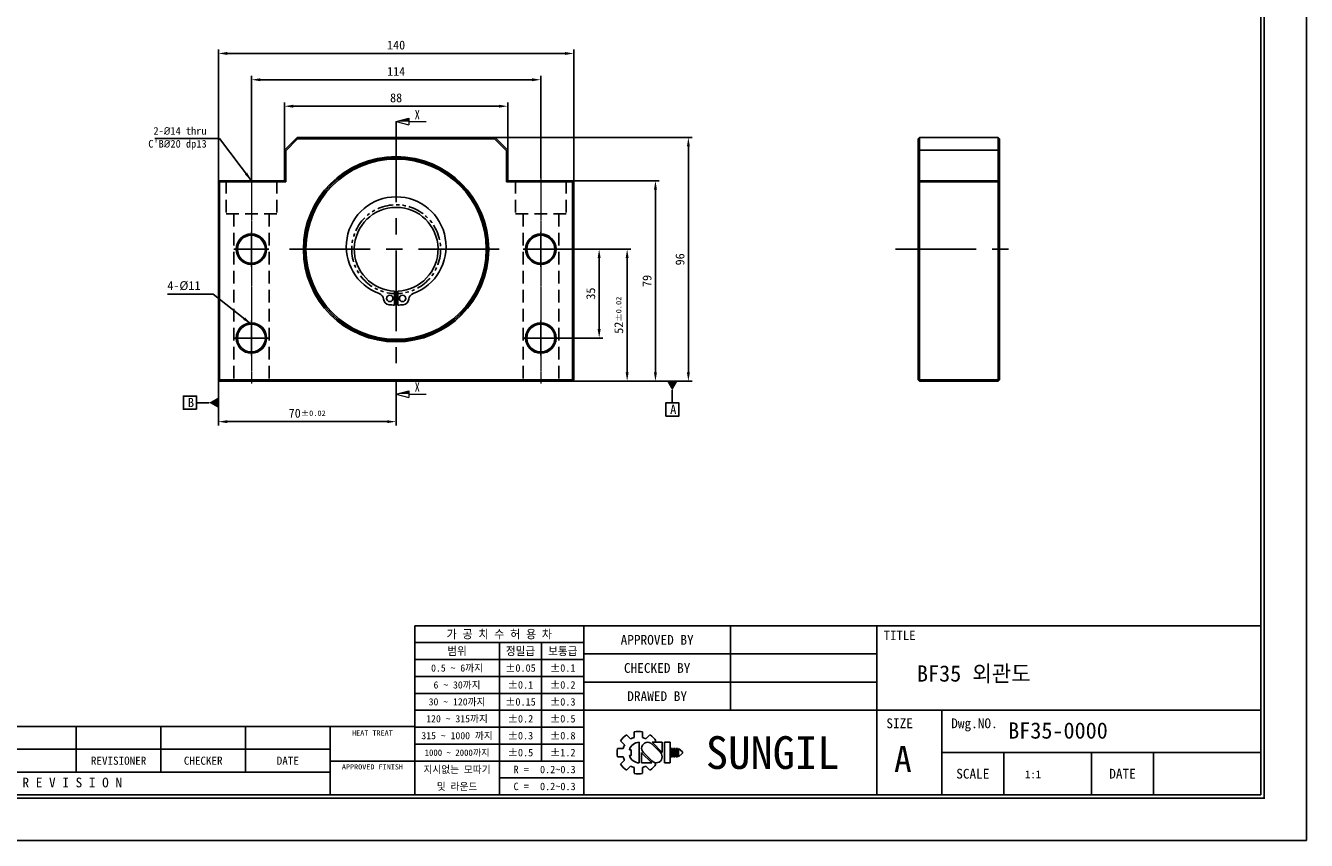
# Model space of a CAD drawing. Header units: millimetres. Extents: x 0 to 761, y 0 to 538.
# Tile 2 of 3: x 257 to 761, y 0 to 321. Entities that reach past the tile are written whole.
import ezdxf
from ezdxf.enums import TextEntityAlignment as Align

# ---------------------------------------------------------------- set-up
doc = ezdxf.new("R2010")
doc.units = ezdxf.units.MM
for name, pattern in [('CENTER', [50.8, 31.75, -6.35, 6.35, -6.35]), ('CENTER2', [1.125, 0.75, -0.125, 0.125, -0.125]), ('DASHED', [0.75, 0.5, -0.25]), ('PHANTOM', [2.5, 1.25, -0.25, 0.25, -0.25, 0.25, -0.25])]:
    doc.linetypes.add(name, pattern=pattern)
doc.layers.get('0').update_dxf_attribs({"linetype": 'CONTINUOUS'})
doc.layers.get('DEFPOINTS').update_dxf_attribs({"linetype": 'CONTINUOUS'})
for name, color, linetype in [('center', 1, 'CENTER'), ('hidden', 2, 'DASHED'), ('L1', 7, 'CONTINUOUS'), ('OUTLINE', 7, 'CONTINUOUS'), ('phantom', 6, 'PHANTOM')]:
    doc.layers.add(name, color=color, linetype=linetype)
doc.dimstyles.get("Standard").update_dxf_attribs({"dimtxt": 3.5, "dimasz": 3.5, "dimexe": 1.5, "dimexo": 0, "dimgap": 1.5, "dimtad": 1, "dimdec": 3, "dimzin": 11, "dimdsep": 46, "dimtxsty": 'Standard', "dimcen": 0, "dimclrd": 5, "dimclre": 5, "dimclrt": 3, "dimadec": 0, "dimazin": 0, "dimtfac": 0.6, "dimtdec": 3, "dimtmove": 0, "dimatfit": 3, "dimfxl": 0, "dimtolj": 1, "dimtzin": 11, "dimarcsym": 0})

# ---------------------------------------------------------------- blocks, each defined once
blk = doc.blocks.new('표제란')
at = {"layer": 'L1', "color": 0}
for p, q in [((297, 0), (297, 210)), ((0, 0), (297, 0))]:
    blk.add_line(p, q, dxfattribs=at)
at = {"layer": 'L1'}
for p, q in [((290, 33), (160, 33)), ((160, 33), (160, 7)), ((186, 33), (186, 7)), ((208.5, 33), (208.5, 20)), ((231, 33), (231, 7)), ((186, 30.4), (160, 30.4)), ((173, 30.4), (173, 7)), ((179.5, 30.4), (179.5, 12.2)), ((186, 27.8), (160, 27.8)), ((231, 28.67), (186, 28.67)), ((186, 25.2), (160, 25.2)), ((231, 24.33), (186, 24.33)), ((186, 22.6), (160, 22.6)), ((186, 20), (160, 20)), ((290, 20), (186, 20)), ((241, 20), (241, 7)), ((160, 17.5), (62, 17.5)), ((108, 17.5), (108, 10.5)), ((121, 17.5), (121, 10.5)), ((134, 17.5), (134, 10.5)), ((147, 17.5), (147, 7)), ((186, 17.4), (160, 17.4)), ((192.55, 16.22), (193.17, 15.6)), ((193.7, 16.69), (193.7, 15.81)), ((195, 16.69), (195, 15.81)), ((195.52, 15.6), (196.14, 16.22)), ((147, 14), (62, 14)), ((186, 14.8), (160, 14.8)), ((191.15, 14.15), (192.03, 14.15)), ((191.15, 14.15), (192.03, 14.15)), ((191.63, 15.3), (192.25, 14.68)), ((192.98, 13.93), (193.28, 13.93)), ((193.28, 13.93), (193.28, 13.07)), ((194.5, 15.08), (194.5, 11.92)), ((197.74, 13.5), (196.41, 14.83)), ((198.02, 13.53), (196.47, 15.08)), ((196.47, 15.08), (198.02, 15.08)), ((196.84, 15.08), (197.06, 15.3)), ((198.02, 15.08), (198.02, 13.5)), ((198.39, 15.08), (198.39, 11.92)), ((198.39, 15.08), (199.26, 15.08)), ((199.26, 15.08), (199.26, 11.92)), ((199.41, 14.15), (199.41, 12.85)), ((199.41, 14.15), (199.62, 14.15)), ((199.62, 14.15), (199.62, 12.85)), ((199.78, 14.15), (199.78, 12.85)), ((199.78, 14.15), (199.99, 14.15)), ((199.99, 14.15), (199.99, 12.85)), ((200.14, 14.15), (200.14, 12.85)), ((200.14, 14.15), (200.36, 14.15)), ((200.36, 14.15), (200.36, 12.85)), ((200.51, 14.15), (200.51, 12.85)), ((200.51, 14.15), (201.16, 13.61)), ((147, 12.2), (160, 12.2)), ((186, 12.2), (160, 12.2)), ((191.15, 12.85), (192.03, 12.85)), ((191.63, 11.7), (192.25, 12.32)), ((192.98, 13.07), (193.28, 13.07)), ((194.86, 13.5), (194.86, 11.92)), ((194.86, 13.47), (196.42, 11.92)), ((194.86, 11.92), (196.42, 11.92)), ((195.14, 13.5), (196.47, 12.17)), ((196.79, 11.98), (197.06, 11.7)), ((198.39, 11.92), (199.26, 11.92)), ((199.41, 12.85), (199.62, 12.85)), ((199.78, 12.85), (199.99, 12.85)), ((200.14, 12.85), (200.36, 12.85)), ((201.16, 13.39), (200.51, 12.85)), ((201.16, 13.61), (201.16, 13.5)), ((201.16, 13.61), (201.16, 13.39)), ((201.16, 13.5), (201.16, 13.39)), ((290, 13.5), (241, 13.5)), ((250.5, 13.5), (250.5, 7)), ((264, 13.5), (264, 7)), ((273.5, 13.5), (273.5, 7)), ((147, 10.5), (62, 10.5)), ((192.55, 10.78), (193.17, 11.4)), ((193.7, 11.19), (193.7, 10.31)), ((195, 11.19), (195, 10.31)), ((195.52, 11.4), (196.14, 10.78)), ((186, 9.6), (173, 9.6))]:
    blk.add_line(p, q, dxfattribs=at)
at = {"layer": 'L1', "const_width": 0.25}
blk.add_lwpolyline([(290.5, 6.5), (290.5, 203.5), (10, 203.5), (10, 6.5)], close=True, dxfattribs=at)
at = {"layer": 'L1'}
blk.add_lwpolyline([(290, 7), (290, 203), (10.5, 203), (10.5, 7)], close=True, dxfattribs=at)
for centre, radius, start, end in [((194.35, 13.5), 3.26, 123.4943, 146.5057), ((194.35, 13.5), 2.4, 105.6872, 119.3128), ((194.35, 13.5), 3.26, 78.4943, 101.5057), ((194.35, 13.5), 2.4, 60.6872, 74.3128), ((194.35, 13.5), 3.26, 33.4943, 56.5057), ((194.35, 13.5), 3.26, 168.4943, 191.5057), ((194.35, 13.5), 2.4, 150.6872, 164.3128), ((194.5, 13.5), 1.58, 90, 164.0671), ((195.78, 14.16), 0.919, 43.2202, 225.8282), ((194.35, 13.5), 2.4, 195.6872, 209.3128), ((194.5, 13.5), 1.58, 195.9329, 270), ((197.1, 12.84), 0.919, 223.2202, 45.8282), ((194.35, 13.5), 3.26, 213.4943, 236.5057), ((194.35, 13.5), 2.4, 240.6872, 254.3128), ((194.35, 13.5), 3.26, 258.4943, 281.5057), ((194.35, 13.5), 2.4, 285.6872, 299.3128), ((194.35, 13.5), 3.26, 303.4943, 326.5057)]:
    blk.add_arc(centre, radius, start, end, dxfattribs=at)
for p in [(208.5, 28.67), (208.5, 24.33)]:
    blk.add_point(p, dxfattribs=at)
for s, height, p in [('가 공 치 수 허 용 차', 1.3, (173, 31.7)), ('APPROVED BY', 1.5, (197.25, 30.83)), ('TITLE', 1.444, (234.5, 31.5)), ('범위', 1.25, (166.5, 29.1)), ('정밀급', 1.25, (176.25, 29.1)), ('보통급', 1.25, (182.75, 29.1)), ('0.5 ~ 6까지', 1.1, (166.5, 26.5)), ('%%P0.05', 1.15, (176.25, 26.5)), ('%%P0.1', 1.15, (182.75, 26.5)), ('CHECKED BY', 1.5, (197.25, 26.5)), ('6 ~ 30까지', 1.1, (166.5, 23.9)), ('%%P0.1', 1.15, (176.25, 23.9)), ('%%P0.2', 1.15, (182.75, 23.9)), ('30 ~ 120까지', 1.1, (166.5, 21.3)), ('%%P0.15', 1.15, (176.25, 21.3)), ('%%P0.3', 1.15, (182.75, 21.3)), ('DRAWED BY', 1.5, (197.25, 22.17)), ('120 ~ 315까지', 1.1, (166.5, 18.7)), ('%%P0.2', 1.15, (176.25, 18.7)), ('%%P0.5', 1.15, (182.75, 18.7)), ('SIZE', 1.5, (234.5, 18)), ('Dwg.NO.', 1.5, (246, 18)), ('HEAT TREAT', 0.8, (153.5, 16.5)), ('315 ~ 1000 까지', 1.1, (166.5, 16.1)), ('%%P0.3', 1.15, (176.25, 16.1)), ('%%P0.8', 1.15, (182.75, 16.1)), ('SUNGIL', 5.032, (215, 13.5)), ('1000 ~ 2000까지', 0.99, (166.5, 13.49)), ('%%P0.5', 1.15, (176.25, 13.5)), ('%%P1.2', 1.15, (182.75, 13.5)), ('A', 4, (235, 12.5)), ('REVISIONER', 1.25, (114.5, 12.25)), ('CHECKER', 1.25, (127.5, 12.25)), ('DATE', 1.25, (140.5, 12.25)), ('APPROVED FINISH', 0.8, (153.5, 11.3)), ('지시없는 모따기', 1.1, (166.5, 10.9)), ('R = ', 1.15, (176.75, 10.9)), ('SCALE', 1.5, (245.75, 10.25)), ('DATE', 1.5, (268.75, 10.25)), ('R E V I S I O N', 1.5, (107.38, 8.9)), ('및 라운드', 1.1, (166.5, 8.3)), ('C = ', 1.15, (176.75, 8.3))]:
    blk.add_text(s, height=height, dxfattribs=at).set_placement(p, align=Align.MIDDLE_CENTER)
for tag, p in [('필렛', (179.25, 10.9)), ('모따기', (179.25, 8.3))]:
    blk.add_attdef(tag, text='', height=1.15, dxfattribs=at).set_placement(p, align=Align.MIDDLE_LEFT)
at = {"layer": 'OUTLINE', "ltscale": 0.5}
for tag, p, height in [('TITLE', (237.17, 24.41), 2.5), ('도번', (251.18, 15.64), 2.5), ('SCALE', (253.78, 9.55), 1.2), ('DATE', (277.02, 9.51), 1.2)]:
    blk.add_attdef(tag, p, '', height=height, dxfattribs=at)
blk = doc.blocks.new('*D30')
at = {"layer": 'DEFPOINTS', "color": 0}
for p in [(446.81, 289.28), (358.81, 271.94), (446.81, 271.94)]:
    blk.add_point(p, dxfattribs=at)
at = {"layer": 'OUTLINE', "color": 5, "lineweight": -2}
for p, q in [((358.81, 271.94), (358.81, 290.78)), ((362.31, 289.28), (443.31, 289.28)), ((446.81, 271.94), (446.81, 290.78))]:
    blk.add_line(p, q, dxfattribs=at)
at = {"layer": 'OUTLINE', "color": 5}
for points in [[(362.31, 289.86), (362.31, 288.7), (358.81, 289.28)], [(443.31, 289.86), (443.31, 288.7), (446.81, 289.28)]]:
    blk.add_solid(points, dxfattribs=at)
at = {"layer": 'OUTLINE', "color": 3, "insert": (402.81, 292.57), "char_height": 3.5, "attachment_point": 5}
blk.add_mtext('\\A1;88', dxfattribs=at)
blk = doc.blocks.new('*D31')
at = {"layer": 'DEFPOINTS', "color": 0}
for p in [(459.83, 299.71), (345.83, 260.94), (459.83, 260.94)]:
    blk.add_point(p, dxfattribs=at)
at = {"layer": 'OUTLINE', "color": 5, "lineweight": -2}
for p, q in [((345.83, 260.94), (345.83, 301.21)), ((349.33, 299.71), (456.33, 299.71)), ((459.83, 260.94), (459.83, 301.21))]:
    blk.add_line(p, q, dxfattribs=at)
at = {"layer": 'OUTLINE', "color": 5}
for points in [[(349.33, 300.3), (349.33, 299.13), (345.83, 299.71)], [(456.33, 300.3), (456.33, 299.13), (459.83, 299.71)]]:
    blk.add_solid(points, dxfattribs=at)
at = {"layer": 'OUTLINE', "color": 3, "insert": (402.83, 303.01), "char_height": 3.5, "attachment_point": 5}
blk.add_mtext('\\A1;114', dxfattribs=at)
blk = doc.blocks.new('*D32')
at = {"layer": 'DEFPOINTS', "color": 0}
for p in [(472.81, 310.07), (332.81, 259.44), (472.81, 259.44)]:
    blk.add_point(p, dxfattribs=at)
at = {"layer": 'OUTLINE', "color": 5, "lineweight": -2}
for p, q in [((332.81, 259.44), (332.81, 311.57)), ((336.31, 310.07), (469.31, 310.07)), ((472.81, 259.44), (472.81, 311.57))]:
    blk.add_line(p, q, dxfattribs=at)
at = {"layer": 'OUTLINE', "color": 5}
for points in [[(336.31, 310.65), (336.31, 309.48), (332.81, 310.07)], [(469.31, 310.65), (469.31, 309.48), (472.81, 310.07)]]:
    blk.add_solid(points, dxfattribs=at)
at = {"layer": 'OUTLINE', "color": 3, "insert": (402.81, 313.36), "char_height": 3.5, "attachment_point": 5}
blk.add_mtext('\\A1;140', dxfattribs=at)
blk = doc.blocks.new('*D33')
at = {"layer": 'DEFPOINTS', "color": 0}
for p in [(466.71, 232.94), (466.71, 197.94), (482.78, 197.94)]:
    blk.add_point(p, dxfattribs=at)
at = {"layer": 'OUTLINE', "color": 5, "lineweight": -2}
for p, q in [((466.71, 232.94), (484.28, 232.94)), ((482.78, 229.44), (482.78, 201.44)), ((466.71, 197.94), (484.28, 197.94))]:
    blk.add_line(p, q, dxfattribs=at)
at = {"layer": 'OUTLINE', "color": 5}
for points in [[(482.19, 229.44), (483.36, 229.44), (482.78, 232.94)], [(482.19, 201.44), (483.36, 201.44), (482.78, 197.94)]]:
    blk.add_solid(points, dxfattribs=at)
at = {"layer": 'OUTLINE', "color": 3, "insert": (479.48, 215.44), "char_height": 3.5, "attachment_point": 5, "rotation": 90}
blk.add_mtext('\\A1;35', dxfattribs=at)
blk = doc.blocks.new('*D34')
at = {"layer": 'DEFPOINTS', "color": 0}
for p in [(466.71, 232.94), (470.83, 180.94), (493.8, 180.94)]:
    blk.add_point(p, dxfattribs=at)
at = {"layer": 'OUTLINE', "color": 5, "lineweight": -2}
for p, q in [((466.71, 232.94), (495.3, 232.94)), ((493.8, 229.44), (493.8, 184.44)), ((470.83, 180.94), (495.3, 180.94))]:
    blk.add_line(p, q, dxfattribs=at)
at = {"layer": 'OUTLINE', "color": 5}
for points in [[(493.22, 229.44), (494.39, 229.44), (493.8, 232.94)], [(493.22, 184.44), (494.39, 184.44), (493.8, 180.94)]]:
    blk.add_solid(points, dxfattribs=at)
at = {"layer": 'OUTLINE', "color": 3, "insert": (490.51, 206.94), "char_height": 3.5, "attachment_point": 5, "rotation": 90}
blk.add_mtext('\\A1;52{\\H2.100000;±0.02}', dxfattribs=at)
blk = doc.blocks.new('*D35')
at = {"layer": 'DEFPOINTS', "color": 0}
for p in [(472.31, 259.94), (504.95, 259.94), (470.83, 180.94)]:
    blk.add_point(p, dxfattribs=at)
at = {"layer": 'OUTLINE', "color": 5, "lineweight": -2}
for p, q in [((472.31, 259.94), (506.45, 259.94)), ((504.95, 184.44), (504.95, 256.44)), ((470.83, 180.94), (506.45, 180.94))]:
    blk.add_line(p, q, dxfattribs=at)
at = {"layer": 'OUTLINE', "color": 5}
for points in [[(504.36, 256.44), (505.53, 256.44), (504.95, 259.94)], [(504.36, 184.44), (505.53, 184.44), (504.95, 180.94)]]:
    blk.add_solid(points, dxfattribs=at)
at = {"layer": 'OUTLINE', "color": 3, "insert": (501.65, 220.44), "char_height": 3.5, "attachment_point": 5, "rotation": 90}
blk.add_mtext('\\A1;79', dxfattribs=at)
blk = doc.blocks.new('*D36')
at = {"layer": 'DEFPOINTS', "color": 0}
for p in [(441.81, 276.94), (517.92, 276.94), (472.31, 180.94)]:
    blk.add_point(p, dxfattribs=at)
at = {"layer": 'OUTLINE', "color": 5, "lineweight": -2}
for p, q in [((441.81, 276.94), (519.42, 276.94)), ((517.92, 184.44), (517.92, 273.44)), ((472.31, 180.94), (519.42, 180.94))]:
    blk.add_line(p, q, dxfattribs=at)
at = {"layer": 'OUTLINE', "color": 5}
for points in [[(517.34, 273.44), (518.51, 273.44), (517.92, 276.94)], [(517.34, 184.44), (518.51, 184.44), (517.92, 180.94)]]:
    blk.add_solid(points, dxfattribs=at)
at = {"layer": 'OUTLINE', "color": 3, "insert": (514.63, 228.94), "char_height": 3.5, "attachment_point": 5, "rotation": 90}
blk.add_mtext('\\A1;96', dxfattribs=at)
blk = doc.blocks.new('*D37')
at = {"layer": 'DEFPOINTS', "color": 0}
for p in [(332.81, 181.44), (402.81, 175.87), (332.81, 164.99)]:
    blk.add_point(p, dxfattribs=at)
at = {"layer": 'OUTLINE', "color": 5, "lineweight": -2}
for p, q in [((332.81, 181.44), (332.81, 163.49)), ((402.81, 175.87), (402.81, 163.49)), ((399.31, 164.99), (336.31, 164.99))]:
    blk.add_line(p, q, dxfattribs=at)
at = {"layer": 'OUTLINE', "color": 5}
for points in [[(336.31, 165.57), (336.31, 164.41), (332.81, 164.99)], [(399.31, 165.57), (399.31, 164.41), (402.81, 164.99)]]:
    blk.add_solid(points, dxfattribs=at)
at = {"layer": 'OUTLINE', "color": 3, "insert": (367.81, 168.29), "char_height": 3.5, "attachment_point": 5}
blk.add_mtext('\\A1;70{\\H2.100000;±0.02}', dxfattribs=at)
blk = doc.blocks.new('_DatumFilled')
at = {"color": 0, "linetype": 'ByBlock'}
blk.add_solid([(0, 0.58), (-1, 0), (0, -0.58)], dxfattribs=at)

msp = doc.modelspace()

# ---------------------------------------------------------------- linework, layer by layer
at = {"layer": 'center'}
for p, q in [((402.8123, 283.2223), (402.8123, 175.8672)), ((345.8123, 239.8386), (345.8123, 226.0386)), ((459.8123, 239.8386), (459.8123, 226.0386)), ((338.9123, 232.9386), (352.7123, 232.9386)), ((360.8373, 232.9386), (444.7873, 232.9386)), ((452.9123, 232.9386), (466.7123, 232.9386)), ((599.4953, 232.9386), (647.709, 232.9386)), ((345.8123, 204.8386), (345.8123, 191.0386)), ((459.8123, 204.8386), (459.8123, 191.0386)), ((338.9123, 197.9386), (352.7123, 197.9386)), ((452.9123, 197.9386), (466.7123, 197.9386))]:
    msp.add_line(p, q, dxfattribs=at)
at = {"layer": 'center', "color": 1, "linetype": 'CENTER2', "lineweight": 9}
for p, q in [((345.8324, 260.9386), (345.8324, 179.9386)), ((459.8324, 260.9386), (459.8324, 179.9386))]:
    msp.add_line(p, q, dxfattribs=at)
at = {"layer": 'hidden', "ltscale": 10}
for p, q in [((335.8324, 259.9386), (335.8324, 246.9386)), ((355.8324, 259.9386), (355.8324, 246.9386)), ((449.8324, 259.9386), (449.8324, 246.9386)), ((469.8324, 259.9386), (469.8324, 246.9386)), ((355.8324, 246.9386), (335.8324, 246.9386)), ((338.8324, 246.9386), (338.8324, 180.9386)), ((352.8324, 246.9386), (352.8324, 180.9386)), ((449.8324, 246.9386), (469.8324, 246.9386)), ((452.8324, 246.9386), (452.8324, 180.9386)), ((466.8324, 246.9386), (466.8324, 180.9386))]:
    msp.add_line(p, q, dxfattribs=at)
at = {"layer": 'OUTLINE', "lineweight": 9}
for p, q in [((402.8123, 283.2223), (407.7544, 284.5465)), ((402.8123, 283.2223), (407.7544, 281.8981)), ((407.7544, 284.5465), (407.7544, 281.8981)), ((407.7544, 283.2223), (414.5991, 283.2223)), ((402.8123, 175.8672), (407.7544, 177.1914)), ((407.7544, 177.1914), (407.7544, 174.5429)), ((402.8123, 175.8672), (407.7544, 174.5429)), ((407.7544, 175.8672), (414.5991, 175.8672))]:
    msp.add_line(p, q, dxfattribs=at)
at = {"layer": 'OUTLINE'}
for p, q in [((358.8123, 271.9386), (363.8123, 276.9386)), ((364.0194, 276.4386), (359.3123, 271.7315)), ((364.0194, 276.4386), (363.8123, 276.9386)), ((363.8123, 276.9386), (441.8123, 276.9386)), ((441.6052, 276.4386), (364.0194, 276.4386)), ((441.6052, 276.4386), (441.8123, 276.9386)), ((446.3123, 271.7315), (441.6052, 276.4386)), ((441.8123, 276.9386), (446.8123, 271.9386)), ((608.3962, 276.4386), (608.8962, 276.9386)), ((608.3962, 271.7315), (608.3962, 276.4386)), ((608.8962, 276.9386), (608.8962, 271.9386)), ((608.8962, 276.9386), (639.8962, 276.9386)), ((639.8962, 271.9386), (639.8962, 276.9386)), ((639.8962, 276.9386), (640.3962, 276.4386)), ((640.3962, 276.4386), (640.3962, 271.7315)), ((358.8123, 259.9386), (358.8123, 271.9386)), ((359.3123, 271.7315), (358.8123, 271.9386)), ((359.3123, 271.7315), (359.3123, 259.4386)), ((446.8123, 271.9386), (446.3123, 271.7315)), ((446.3123, 259.4386), (446.3123, 271.7315)), ((446.8123, 271.9386), (446.8123, 259.9386)), ((608.8962, 271.9386), (608.3962, 271.7315)), ((608.3962, 259.4386), (608.3962, 271.7315)), ((639.8962, 271.9386), (608.8962, 271.9386)), ((608.8962, 271.9386), (608.8962, 259.9386)), ((639.8962, 271.9386), (640.3962, 271.7315)), ((639.8962, 259.9386), (639.8962, 271.9386)), ((640.3962, 271.7315), (640.3962, 259.4386)), ((332.8123, 259.4386), (333.3123, 259.9386)), ((332.8123, 181.4386), (332.8123, 259.4386)), ((332.8123, 259.4386), (333.3123, 259.4386)), ((333.3123, 259.4386), (333.3123, 259.9386)), ((333.3123, 259.9386), (358.8123, 259.9386)), ((333.3123, 259.4386), (333.3123, 181.4386)), ((359.3123, 259.4386), (333.3123, 259.4386)), ((359.3123, 259.4386), (358.8123, 259.9386)), ((446.8123, 259.9386), (446.3123, 259.4386)), ((472.3123, 259.4386), (446.3123, 259.4386)), ((446.8123, 259.9386), (472.3123, 259.9386)), ((472.3123, 259.9386), (472.8123, 259.4386)), ((472.3123, 259.9386), (472.3123, 259.4386)), ((472.3123, 181.4386), (472.3123, 259.4386)), ((472.3123, 259.4386), (472.8123, 259.4386)), ((472.8123, 259.4386), (472.8123, 181.4386)), ((608.8962, 259.9386), (608.3962, 259.4386)), ((608.3962, 181.4386), (608.3962, 259.4386)), ((608.3962, 259.4386), (608.8962, 259.4386)), ((608.8962, 259.9386), (639.8962, 259.9386)), ((608.8962, 259.9386), (608.8962, 259.4386)), ((608.8962, 259.4386), (608.8962, 181.4386)), ((639.8962, 259.4386), (608.8962, 259.4386)), ((639.8962, 259.9386), (639.8962, 259.4386)), ((639.8962, 259.9386), (640.3962, 259.4386)), ((639.8962, 181.4386), (639.8962, 259.4386)), ((639.8962, 259.4386), (640.3962, 259.4386)), ((640.3962, 259.4386), (640.3962, 181.4386)), ((402.2075, 216.4505), (402.2075, 210.9004)), ((403.4575, 216.4505), (403.4575, 210.9004)), ((332.8123, 181.4386), (333.3123, 181.4386)), ((333.3123, 180.9386), (332.8123, 181.4386)), ((333.3123, 181.4386), (472.3123, 181.4386)), ((333.3123, 180.9386), (333.3123, 181.4386)), ((472.3123, 180.9386), (333.3123, 180.9386)), ((472.3123, 180.9386), (472.3123, 181.4386)), ((472.8123, 181.4386), (472.3123, 180.9386)), ((472.3123, 181.4386), (472.8123, 181.4386)), ((608.8962, 180.9386), (608.3962, 181.4386)), ((608.3962, 181.4386), (608.8962, 181.4386)), ((608.8962, 181.4386), (639.8962, 181.4386)), ((608.8962, 181.4386), (608.8962, 180.9386)), ((639.8962, 180.9386), (608.8962, 180.9386)), ((639.8962, 181.4386), (640.3962, 181.4386)), ((639.8962, 181.4386), (639.8962, 180.9386)), ((640.3962, 181.4386), (639.8962, 180.9386))]:
    msp.add_line(p, q, dxfattribs=at)
at = {"layer": 'OUTLINE', "color": 5, "ltscale": 0.5}
for points in [[(511.5758, 177.3386), (511.5758, 172.3494)], [(329.2123, 172.4651), (324.2231, 172.4651)]]:
    msp.add_lwpolyline(points, dxfattribs=at)
for points in [[(324.2231, 169.8731), (319.0391, 169.8731), (319.0391, 175.0571), (324.2231, 175.0571)], [(508.9838, 167.1654), (514.1678, 167.1654), (514.1678, 172.3494), (508.9838, 172.3494)]]:
    msp.add_lwpolyline(points, close=True, dxfattribs=at)
at = {"layer": 'OUTLINE'}
for centre, radius in [((402.8123, 232.9386), 36.5), ((402.8123, 232.9386), 36), ((402.8123, 232.9386), 35.5), ((345.8123, 232.9386), 6), ((345.8123, 232.9386), 5.5), ((459.8123, 232.9386), 6), ((459.8123, 232.9386), 5.5), ((400.3325, 213.552), 1.25), ((405.3325, 213.552), 1.25), ((345.8123, 197.9386), 6), ((345.8123, 197.9386), 5.5), ((459.8123, 197.9386), 6), ((459.8123, 197.9386), 5.5)]:
    msp.add_circle(centre, radius, dxfattribs=at)
for centre, radius, start, end in [((402.8324, 233.9386), 19.65, 289.732698, 250.267392), ((402.8324, 232.9386), 16.5, 272.170859, 267.829231), ((395.3539, 213.0893), 2.5, 5.309991, 70.267392), ((400.3325, 213.552), 2.5, 185.309991, 262.652016), ((405.3325, 213.552), 2.5, 277.348075, 354.6901), ((410.311, 213.0893), 2.5, 109.732698, 174.6901), ((402.8324, 232.9386), 22.0471, 262.652016, 268.375586), ((402.8324, 232.9386), 22.0471, 271.624505, 277.348075)]:
    msp.add_arc(centre, radius, start, end, dxfattribs=at)
at = {"layer": 'OUTLINE', "lineweight": 9}
for points in [[(402.8123, 283.2223), (407.7544, 284.5465), (407.7544, 283.2223)], [(402.8123, 175.8672), (407.7544, 177.1914), (407.7544, 175.8672)]]:
    msp.add_solid(points, dxfattribs=at)
at = {"layer": 'phantom', "ltscale": 5}
msp.add_circle((402.8324, 232.9386), 17.5, dxfattribs=at)

# ---------------------------------------------------------------- block references
at = {"layer": 'OUTLINE'}
ref = msp.add_blockref('표제란', (0, 0), dxfattribs=dict(at, xscale=2.563378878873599, yscale=2.563378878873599, zscale=2.563378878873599))
ref.add_attrib('SCALE', '1:1', (650.5371, 24.4867), dxfattribs={"ltscale": 0.5, "height": 3.07605})
ref.add_attrib('도번', 'BF35-0000', (643.8725, 40.0975), dxfattribs={"ltscale": 0.5, "height": 6.40845})
ref.add_attrib('TITLE', 'BF35 외관도', (607.9456, 62.5616), dxfattribs={"ltscale": 0.5, "height": 6.40845})
ref.add_attrib('필렛', '0.2~0.3', dxfattribs={"layer": 'L1', "height": 2.94789}).set_placement((459.4857, 27.9408), align=Align.MIDDLE_LEFT)
ref.add_attrib('모따기', '0.2~0.3', dxfattribs={"layer": 'L1', "height": 2.94789}).set_placement((459.4857, 21.276), align=Align.MIDDLE_LEFT)
at = {"layer": 'OUTLINE', "color": 5, "ltscale": 0.5, "yscale": 3.6, "zscale": 3.6}
for p, xscale, rotation in [((511.5758, 180.9386), 3.6, 90), ((332.8123, 172.4651), -3.6, 180)]:
    msp.add_blockref('_DatumFilled', p, dxfattribs=dict(at, xscale=xscale, rotation=rotation))

# ---------------------------------------------------------------- texts
at = {"lineweight": 9, "width": 0.8}
for p in [(410.1395, 284.1358), (410.1395, 176.7807)]:
    msp.add_text('X', height=3.7066, dxfattribs=at).set_placement(p)
at = {"layer": 'OUTLINE', "color": 3, "attachment_point": 9}
for s, insert, char_height in [('\\A1;2-{\\fISOCPEUR|b0|i0|c0|p34;%%C}14 thru', (328.2011, 278.0131), 3), ("\\A1;C'B{\\fISOCPEUR|b0|i0|c0|p34;%%C}20 dp13", (328.2011, 272.1199), 3), ('\\A1;4-%%c11', (325.7527, 216.6878), 3.5)]:
    msp.add_mtext(s, dxfattribs=dict(at, insert=insert, char_height=char_height))
at = {"layer": 'OUTLINE', "color": 3, "ltscale": 0.5, "char_height": 3.6, "attachment_point": 9}
for s, insert in [('\\A1;B', (323.2349, 170.7288)), ('\\A1;A', (513.1796, 168.0211))]:
    msp.add_mtext(s, dxfattribs=dict(at, insert=insert))

# ---------------------------------------------------------------- dimensions: what is measured, and where the dimension line sits
at = {"layer": 'OUTLINE'}
for base, p1, p2, picture, middle in [((472.8123, 310.0653), (332.8123, 259.4386), (472.8123, 259.4386), '*D32', (402.8123, 313.3643)), ((459.8324, 299.7148), (345.8324, 260.9386), (459.8324, 260.9386), '*D31', (402.8324, 303.0138)), ((446.8123, 289.2795), (358.8123, 271.9386), (446.8123, 271.9386), '*D30', (402.8123, 292.5738))]:
    dim = msp.add_linear_dim(base=base, p1=p1, p2=p2, dimstyle='Standard', dxfattribs=at)
    dim.commit()
    dim.dimension.update_dxf_attribs({"geometry": picture, "text_midpoint": middle})
for base, p1, p2, picture, middle in [((517.9218, 276.9386), (472.3123, 180.9386), (441.8123, 276.9386), '*D36', (514.6276, 228.9386)), ((504.946, 259.9386), (470.8309, 180.9386), (472.3123, 259.9386), '*D35', (501.6494, 220.4386)), ((482.7752, 197.9386), (466.7123, 232.9386), (466.7123, 197.9386), '*D33', (479.4809, 215.4386))]:
    dim = msp.add_linear_dim(base=base, p1=p1, p2=p2, angle=90, dimstyle='Standard', dxfattribs=at)
    dim.commit()
    dim.dimension.update_dxf_attribs({"geometry": picture, "text_midpoint": middle})
dim = msp.add_linear_dim(base=(493.8018, 180.9386), p1=(466.7123, 232.9386), p2=(470.8309, 180.9386), angle=90, dimstyle='Standard', override={"dimgap": 1.5, "dimtol": 1, "dimlim": 0, "dimtp": 0.02, "dimtm": 0.02}, dxfattribs=at)
dim.commit()
dim.dimension.update_dxf_attribs({"geometry": '*D34', "text_midpoint": (490.5075, 206.9386)})
dim = msp.add_linear_dim(base=(332.8123, 164.9916), p1=(402.8123, 175.8672), p2=(332.8123, 181.4386), dimstyle='Standard', override={"dimgap": 1.5, "dimtol": 1, "dimlim": 0, "dimtp": 0.02, "dimtm": 0.02}, dxfattribs=at)
dim.commit()
dim.dimension.update_dxf_attribs({"geometry": '*D37', "text_midpoint": (367.8123, 168.2882)})

# ---------------------------------------------------------------- leaders
at = {"layer": 'OUTLINE', "annotation_type": 0, "has_hookline": 1, "hookline_direction": 1}
for points, text_width in [([(345.8324, 259.9386), (333.2011, 276.5131), (329.7011, 276.5131)], 20.3844), ([(345.7421, 203.4379), (330.7527, 215.1878), (327.2527, 215.1878)], 13.0208)]:
    msp.add_leader(points, dimstyle='Standard', dxfattribs=dict(at, text_width=text_width))

doc.saveas('drawing.dxf')
